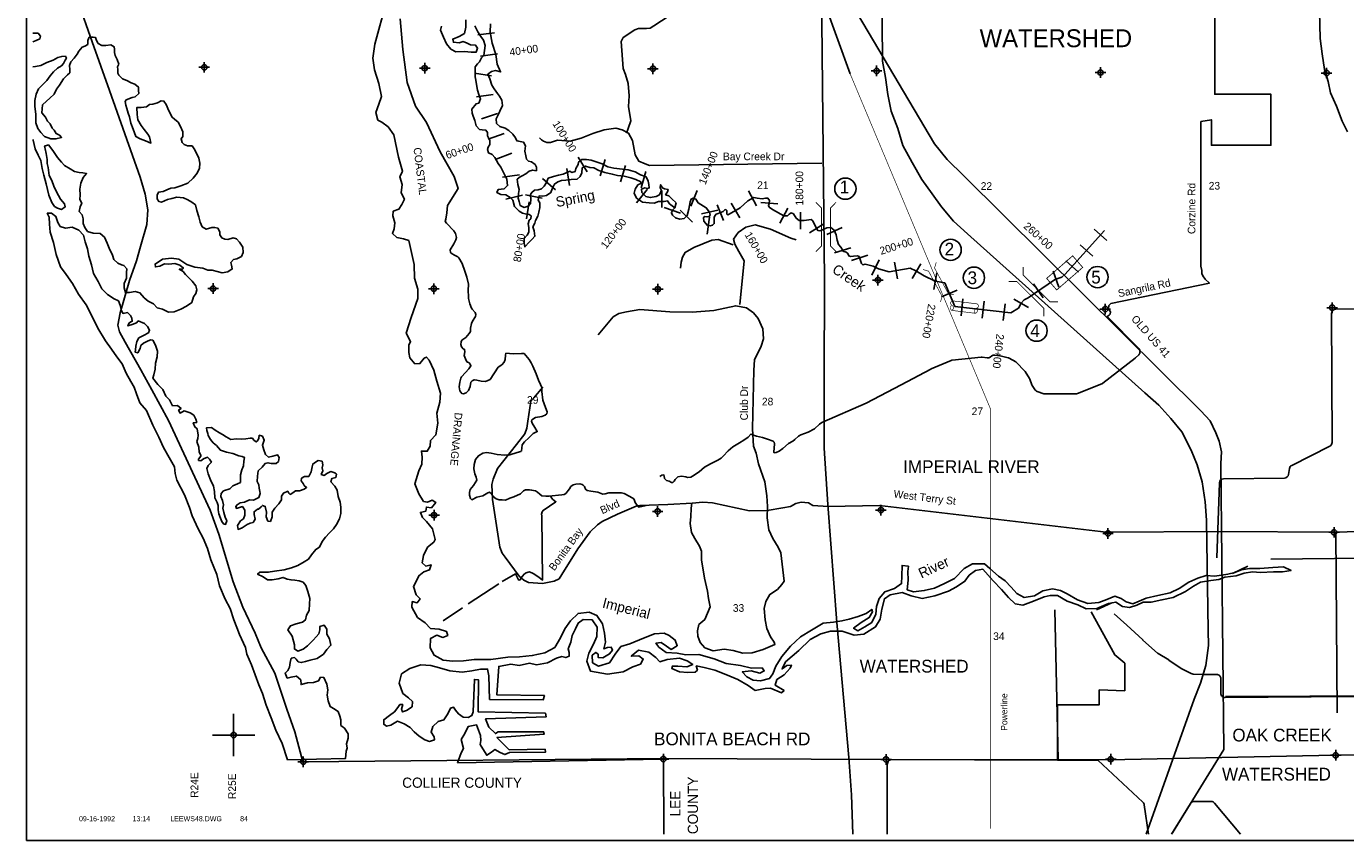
# Model space of a CAD drawing. Extents: x 216737 to 264737, y 724147 to 758382.
# Tile 1 of 3: x 216737 to 247778, y 724595 to 743751. Entities that reach past the tile are written whole.
import ezdxf
from ezdxf.enums import TextEntityAlignment as Align

# ---------------------------------------------------------------- set-up
doc = ezdxf.new("R2010")
doc.units = 0
doc.header["$LTSCALE"] = 800
doc.header["$PDMODE"] = 34
doc.header["$PDSIZE"] = 125
for name, pattern in [('DIVIDE', [0]), ('PHANTOM', [0]), ('STREAM', [0])]:
    doc.linetypes.add(name, pattern=pattern)
doc.layers.get('0').update_dxf_attribs({"linetype": 'CONTINUOUS'})
for name, color, linetype in [('BORDER', 1, 'CONTINUOUS'), ('COUNTY', 15, 'PHANTOM'), ('MAJROADS', 9, 'CONTINUOUS'), ('MINROADS', 8, 'CONTINUOUS'), ('POWERLINES', 11, 'DIVIDE'), ('RR', 13, 'CONTINUOUS'), ('SEC', 2, 'CONTINUOUS'), ('STATIONS', 7, 'CONTINUOUS'), ('STRUCTTEXT', 7, 'CONTINUOUS'), ('STRUCTURES', 10, 'CONTINUOUS'), ('TEXT', 7, 'CONTINUOUS'), ('TRUNKS', 5, 'STREAM'), ('WATER', 4, 'CONTINUOUS'), ('WSHEDS', 3, 'CONTINUOUS')]:
    doc.layers.add(name, color=color, linetype=linetype)

# ---------------------------------------------------------------- blocks, each defined once
blk = doc.blocks.new('TICK')
at = {"color": 0}
for points in [[(500, 0), (500, 1000)], [(0, 500), (1000, 500)]]:
    blk.add_lwpolyline(points, dxfattribs=at)
blk.add_point((500, 500), dxfattribs=at)
blk = doc.blocks.new('BRIDGE')
at = {"layer": 'STRUCTURES', "color": 0, "const_width": 20}
for points in [[(-234, -534), (-101, -402), (-101, 496), (-234, 629)], [(244, -534), (112, -402), (112, 496), (244, 629)]]:
    blk.add_lwpolyline(points, dxfattribs=at)
blk = doc.blocks.new('BOX')
at = {"layer": 'STRUCTURES', "color": 0, "const_width": 20}
blk.add_lwpolyline([(-377, -171), (433, -171), (433, 189), (-377, 189)], close=True, dxfattribs=at)
blk = doc.blocks.new('LOGON')
at = {"color": 0}
blk.add_attdef('DATE', text='', height=1, dxfattribs=at).set_placement((-1.87, 1.76), align=Align.RIGHT)
for tag, p in [('TIME', (1.56, 1.76)), ('DRAWING', (8.97, 1.76)), ('OPERATOR', (22.66, 1.76))]:
    blk.add_attdef(tag, p, '', height=1, dxfattribs=at)
blk = doc.blocks.new('RCP')
at = {"layer": 'STRUCTURES', "color": 0, "const_width": 20}
for points in [[(-354, 160, 0.802976), (-374, 25, 0.802976)], [(-374, 25, 0.489412), (-354, -140, 0.489412)], [(-354, -140, 0.606659), (-374, 25, 0.606659)], [(415, 25, 0.606659), (396, -140, 0.606659)], [(415, 25, 0.802976), (396, 160, 0.802976)], [(396, -140, 0.489412), (415, 25, 0.489412)]]:
    blk.add_lwpolyline(points, format="xyb", dxfattribs=at)
for points in [[(396, 160), (-354, 160)], [(-354, -140), (396, -140)]]:
    blk.add_lwpolyline(points, dxfattribs=at)

msp = doc.modelspace()

# ---------------------------------------------------------------- linework, layer by layer
at = {"layer": 'BORDER', "color": 0}
msp.add_lwpolyline([(216737, 724595), (264737, 724595), (264737, 756095), (216737, 756095)], close=True, dxfattribs=at)
at = {"layer": 'COUNTY', "color": 0}
msp.add_lwpolyline([(231740, 724745), (231727, 726513), (231251, 726505)], dxfattribs=at)
at = {"layer": 'MAJROADS', "color": 0}
for points in [[(234237, 755945), (234601, 752689), (234627, 752398), (234624, 752054), (234572, 750097), (235289, 746093), (235435, 745394), (235513, 737786), (235510, 735415), (235508, 733826), (235597, 732502), (235806, 729727), (236093, 726551), (236155, 725675), (236184, 724745)], [(246856, 755945), (246932, 753506), (247047, 749449), (247104, 746657), (247183, 743468), (247229, 743107), (247285, 742740), (247365, 742454), (247423, 742189), (247561, 741875), (247694, 741523), (247822, 741274)], [(235464, 745455), (238107, 740988), (238401, 740616), (238798, 740234), (244369, 734710), (244591, 734468), (244723, 734189), (244807, 733991), (244859, 733743), (244840, 733464), (244912, 726736), (243709, 724778)], [(217950, 744346), (218286, 743388), (218696, 742246), (219418, 740204), (219533, 739801), (219597, 739432), (219569, 739089), (219423, 738570), (219328, 738236), (219165, 737776), (218942, 737015), (218889, 736722), (218930, 736563), (219062, 736319), (219434, 735671), (219691, 735200), (220079, 734476), (221060, 732366), (221265, 731803), (221601, 730686), (221831, 730089), (222119, 729475), (222259, 729131), (222582, 728533), (222868, 727685), (223057, 727155), (223239, 726452), (231722, 726527), (236943, 726505), (242206, 726499), (247521, 726608), (252824, 726652)], [(244852, 731867), (242144, 731850), (236810, 732479), (235602, 732454)], [(244852, 731867), (247507, 731848), (252760, 731987)]]:
    msp.add_lwpolyline(points, dxfattribs=at)
at = {"layer": 'MINROADS', "color": 0}
for points in [[(230859, 741240), (230900, 741346), (230960, 741526), (230904, 741865), (230922, 742119), (230899, 742411), (230833, 742620), (230782, 742764), (230731, 743398), (230781, 743486), (231056, 743667), (231141, 743698), (231325, 743703), (231412, 743710), (231502, 743765), (232044, 744114), (232307, 744418), (232415, 744665), (232453, 744727), (232542, 744731), (232906, 744846), (233042, 744893), (233173, 745006), (233272, 745148)], [(235452, 740532), (231396, 740476), (231295, 740517), (231147, 740580), (231062, 740726), (231002, 741065), (230908, 741235), (230757, 741314), (230607, 741355), (230330, 741319), (230068, 741228), (229794, 741120), (229535, 741050), (229237, 741072), (229071, 741019), (228982, 741022), (228907, 741049), (228857, 741080), (228814, 741129)], [(233525, 737205), (233625, 738238), (233498, 738456), (233408, 738624), (233375, 738748), (233486, 738905), (233668, 739031), (233887, 739081), (234248, 738983), (234727, 738767), (234851, 738728)], [(233364, 738613), (233014, 738737), (232865, 738722), (232444, 738552), (232240, 738432), (232173, 738322), (232141, 738206), (232132, 738059)], [(230191, 736492), (230546, 736915), (230676, 736998), (230859, 737039), (231172, 737090), (231874, 737032), (232403, 737031), (232916, 737067), (233427, 737178), (233684, 737126), (233845, 737013), (233958, 736877), (234066, 736633), (234078, 736400), (234028, 736227), (233866, 735906), (233852, 735661), (233825, 734285), (233843, 733873), (233911, 733707), (233961, 733458), (234114, 733037), (234163, 732710), (234177, 732458), (234170, 732187), (234210, 731904), (234300, 731702), (234424, 731498), (234490, 731362), (234567, 730699), (234512, 730617), (234407, 730503), (234233, 730389), (234135, 730224), (234097, 730052), (234121, 729790), (234156, 729587), (234248, 729390), (234335, 729267), (234349, 729210), (234075, 729089), (233815, 729010), (233599, 729008), (233368, 729067), (233156, 729098), (232896, 729056), (232703, 729133), (232594, 729258), (232533, 729404), (232531, 729530), (232563, 729676), (232701, 729799), (232825, 730098), (232788, 730292), (232765, 730467), (232695, 730769), (232619, 731202), (232625, 731407), (232574, 731526), (232463, 731704), (232390, 731840), (232356, 732057), (232373, 732224), (232381, 732410), (232392, 732543)], [(235602, 732454), (235243, 732479), (235139, 732539), (234964, 732556), (234840, 732527), (234715, 732457), (234540, 732427), (234170, 732360), (233755, 732357), (232884, 732540), (232653, 732559), (232405, 732534), (231831, 732503), (231173, 732480), (231084, 732464), (230646, 732275), (230283, 732106), (230175, 732023), (230004, 731858), (229715, 731462), (229338, 730852), (229271, 730755), (229156, 730696), (228879, 730644), (228550, 730667), (228444, 730719), (228336, 730818), (228002, 731265), (227930, 731356), (227875, 731502), (227705, 732622), (227687, 732972), (227720, 733096), (227819, 733351), (228273, 733913), (228463, 734163), (228516, 734300), (228540, 734467), (228609, 734936), (228678, 735011), (228889, 735264)], [(247579, 727599), (247545, 731849)], [(241014, 726500), (240940, 730028)], [(244956, 727986), (250894, 728008), (250921, 728652), (251718, 728659), (252282, 728555), (252675, 728565), (252692, 728217)]]:
    msp.add_lwpolyline(points, dxfattribs=at)
at = {"layer": 'POWERLINES', "color": 0}
msp.add_lwpolyline([(236121, 742633), (235542, 744235), (233962, 745484), (233985, 748445), (231161, 755913), (231148, 755945)], dxfattribs=at)
at = {"layer": 'POWERLINES', "color": 0, "const_width": 15}
msp.add_lwpolyline([(236121, 742633), (239426, 734743), (239426, 724874)], dxfattribs=at)
at = {"layer": 'RR', "color": 0}
msp.add_lwpolyline([(236838, 748355), (236881, 742933), (236954, 742552), (237009, 742147), (237085, 741757), (237239, 741347), (237362, 740948), (237579, 740552), (237805, 740147), (238047, 739812), (238270, 739508), (238553, 739165), (238881, 738873), (243052, 735132), (243386, 734839), (243668, 734523), (243926, 734211), (244145, 733783), (244286, 733433), (244403, 733035), (244477, 732566), (244502, 732136), (244545, 729541), (244553, 729183), (244490, 728713), (244364, 728302), (244215, 727926), (243085, 724745)], dxfattribs=at)
at = {"layer": 'SEC', "color": 0}
for p in [(220923, 742788), (226110, 742768), (231480, 742755), (236742, 742702), (242012, 742665), (247332, 742654), (236774, 737783), (221130, 737583), (226325, 737580), (231595, 737569), (247461, 737133), (242124, 737101), (226329, 732252), (231591, 732340), (236845, 732371), (247507, 731848), (242187, 731822), (247546, 726604), (223252, 726451), (231727, 726513), (236964, 726505), (242251, 726510)]:
    msp.add_point(p, dxfattribs=at)
at = {"layer": 'STATIONS', "color": 0}
for p, q in [((227753, 743602), (227356, 743549)), ((227819, 743107), (227423, 743053)), ((227679, 742590), (227283, 742647)), ((227722, 742151), (227326, 742096)), ((227822, 741702), (227443, 741573)), ((227983, 741229), (227604, 741100)), ((228162, 740772), (227790, 740625)), ((229720, 740671), (229933, 740333)), ((229453, 740406), (229517, 740011)), ((230354, 740617), (230241, 740233)), ((230833, 740476), (230720, 740092)), ((231313, 740335), (231200, 739951)), ((228339, 740255), (227943, 740203)), ((228885, 740171), (229187, 739909)), ((228411, 739783), (228022, 739687)), ((228482, 739792), (228874, 739713)), ((231341, 739915), (231096, 739598)), ((231693, 739892), (231693, 739492)), ((232523, 739889), (232375, 739518)), ((233727, 739882), (233920, 739531)), ((228565, 739621), (228502, 739226)), ((232125, 739358), (231746, 739488)), ((232121, 739426), (232407, 739147)), ((233009, 739427), (232619, 739338)), ((232995, 739554), (233140, 739181)), ((233317, 739590), (233521, 739245)), ((234416, 739574), (234017, 739607)), ((234657, 739471), (234464, 739120)), ((232810, 739263), (232759, 738866)), ((234951, 739381), (234951, 738981)), ((235499, 739104), (235160, 738892)), ((235933, 739016), (235568, 738853)), ((241865, 738983), (242163, 738717)), ((236136, 738545), (235754, 738426)), ((241532, 738611), (241830, 738344)), ((236536, 738366), (236154, 738247)), ((236805, 738261), (236634, 737900)), ((237167, 738202), (237233, 737808)), ((237783, 738163), (237578, 737820)), ((241198, 738238), (241496, 737971)), ((238158, 737955), (238086, 737561)), ((240894, 737990), (241032, 737614)), ((238638, 737547), (238270, 737389)), ((240433, 737693), (240659, 737363)), ((238775, 737342), (238729, 736945)), ((239272, 737284), (239226, 736887)), ((239969, 737335), (240318, 737140)), ((239769, 737227), (239722, 736829)), ((245118, 730881), (245481, 731051)), ((242276, 730191), (241914, 730021))]:
    msp.add_line(p, q, dxfattribs=at)
at = {"layer": 'STRUCTTEXT', "color": 0}
for centre in [(236008, 739934), (238484, 738494), (239032, 737838), (241941, 737853), (240507, 736593)]:
    msp.add_circle(centre, 250, dxfattribs=at)
at = {"layer": 'TRUNKS', "color": 0}
msp.add_lwpolyline([(231993, 739483), (231938, 739429), (231915, 739362), (231938, 739307), (232008, 739247), (232115, 739219), (232211, 739232), (232282, 739305), (232322, 739453), (232356, 739620), (232377, 739687), (232427, 739712), (232490, 739687), (232545, 739599), (232735, 739486), (232814, 739384), (232830, 739314), (232805, 739278), (232751, 739268), (232701, 739282), (232672, 739258), (232681, 739169), (232766, 739067), (232827, 739059), (232882, 739073), (232922, 739110), (232924, 739177), (232923, 739256), (232934, 739293), (232964, 739336), (233012, 739346), (233135, 739394), (233171, 739432), (233195, 739440), (233218, 739416), (233215, 739372), (233219, 739337), (233240, 739315), (233271, 739330), (233536, 739486), (233711, 739645), (233857, 739725), (233931, 739710), (234050, 739693), (234129, 739709), (234186, 739708), (234222, 739655), (234216, 739587), (234198, 739539), (234215, 739498), (234294, 739441), (234562, 739295), (234643, 739293), (234687, 739336), (234729, 739368), (234786, 739341), (234854, 739241), (234924, 739181), (235042, 739181), (235202, 739204), (235245, 739173), (235266, 739120), (235325, 739005), (235361, 738948), (235407, 738943), (235468, 738965), (235574, 739014), (235663, 739019), (235741, 738956), (235789, 738848), (235815, 738723), (235843, 738616), (235903, 738558), (235941, 738496), (235952, 738463), (236028, 738442), (236066, 738411), (236087, 738356), (236130, 738338), (236203, 738347), (236297, 738356), (236335, 738336), (236358, 738264), (236375, 738222), (236389, 738169), (236419, 738140), (236470, 738154), (236659, 738109), (236788, 738048), (237038, 737978), (237530, 738060), (237669, 737999), (237861, 737884), (238118, 737759), (238346, 737718), (238585, 737163), (239904, 737009), (240079, 737122), (240146, 737243), (240218, 737318), (240308, 737364), (240927, 737789), (241006, 737818), (241098, 737853), (241174, 737911), (242103, 738949)], dxfattribs=at)
at = {"layer": 'WATER', "color": 0}
for points in [[(226881, 726423), (226966, 726657), (227026, 726766), (226969, 726976), (227053, 727117), (227130, 727276), (227331, 727317), (227422, 727065), (227429, 726947), (227412, 726855), (227520, 726695), (227569, 726603), (227679, 726678), (227763, 726736), (227888, 726668), (227996, 726617), (228106, 726666), (228952, 726677), (228944, 726744), (228098, 726733), (227807, 727020), (228921, 727096), (228905, 727155), (227841, 727154), (227774, 727113), (227616, 727264), (227541, 727458), (228966, 727507), (228950, 727590), (227367, 727626), (227372, 728380), (227280, 728389), (227249, 727627), (227215, 727535), (227131, 727494), (227014, 727503), (226906, 727579), (226831, 727663), (226789, 727731), (226714, 727714), (226654, 727581), (226561, 727439), (226427, 727398), (226301, 727282), (226258, 727148), (226332, 727039), (226340, 726963), (226223, 726930), (226114, 726965), (225981, 727049), (225864, 727151), (225764, 727260), (225623, 727345), (225472, 727404), (225312, 727313), (225212, 727289), (225145, 727331), (225146, 727440), (225280, 727540), (225398, 727623), (225474, 727723), (225525, 727798), (225592, 727797), (225566, 727689), (225591, 727621), (225683, 727654), (225818, 727746), (225819, 727871), (225727, 727956), (225594, 728057), (225512, 728300), (225563, 728518), (225757, 728642), (226017, 728733), (226252, 728714), (226461, 728663), (226703, 728586), (226988, 728559), (227222, 728590), (227424, 728631), (227591, 728630), (227615, 728471), (227637, 727918), (228901, 727909), (228927, 728009), (227805, 728025), (227851, 728695), (228136, 728743), (228329, 728717), (228572, 728766), (228739, 728731), (228999, 728779), (229210, 728887), (229336, 728928), (229427, 728902), (229511, 728935), (229512, 729019), (229487, 729103), (229547, 729262), (229582, 729420), (229658, 729579), (229718, 729713), (229836, 729796), (230053, 729786), (230169, 729618), (230160, 729400), (230083, 729216), (229973, 729007), (229921, 728815), (230012, 728580), (230413, 728510), (230782, 728566), (231009, 728682), (231185, 728748), (231253, 728865), (231145, 728941), (230969, 728934), (231137, 729075), (231380, 729031), (231547, 728905), (231646, 728803), (231814, 728853), (232108, 728884), (232283, 728824), (232417, 728740), (232274, 728682), (232065, 728700), (231939, 728701), (231922, 728642), (232106, 728566), (232298, 728548), (232474, 728555), (232525, 728605), (232500, 728706), (232684, 728671), (232935, 728602), (233194, 728500), (233478, 728389), (233720, 728245), (233887, 728127), (234122, 728175), (234247, 728183), (234506, 728072), (234565, 728130), (234357, 728249), (234399, 728383), (234568, 728499), (234711, 728649), (234737, 728724), (234628, 728716), (234518, 728633), (234603, 728800), (234915, 729066), (235176, 729324), (235429, 729456), (235655, 729522), (235932, 729520), (236216, 729426), (236442, 729449), (236720, 729623), (236830, 729807), (236865, 730041), (236925, 730284), (237060, 730375), (237345, 730432), (237554, 730355), (237813, 730295), (238115, 730351), (238434, 730466), (238619, 730566), (238821, 730698), (238922, 730840), (239066, 730948), (239242, 730980), (239483, 730710), (239682, 730500), (239849, 730314), (240007, 730162), (240182, 730136), (240434, 730227), (240686, 730334), (240829, 730358), (240996, 730365), (241230, 730230), (241481, 730144), (241673, 730051), (241924, 730057), (242201, 730173), (242369, 730205), (242528, 730104), (242695, 730077), (242863, 730135), (243014, 730201), (243207, 730208), (243458, 730256), (243718, 730313), (244012, 730454), (244198, 730578), (244366, 730677), (244609, 730718), (244793, 730742), (244936, 730791), (245204, 730822), (245389, 730888), (245590, 730920), (245775, 730902), (246085, 730917), (246294, 730916), (246495, 730948), (246320, 731033), (246068, 731018), (245758, 730995), (245515, 730996), (245331, 730964), (245171, 730906), (245004, 730866), (244861, 730842), (244693, 730818), (244501, 730836), (244299, 730770), (244089, 730679), (243862, 730530), (243652, 730423), (243358, 730358), (243082, 730301), (242922, 730226), (242771, 730169), (242612, 730212), (242495, 730288), (242345, 730348), (242160, 730265), (241975, 730199), (241716, 730176), (241473, 730261), (241223, 730397), (241073, 730482), (240880, 730517), (240654, 730468), (240460, 730352), (240217, 730312), (240042, 730405), (239909, 730557), (239767, 730709), (239609, 730818), (239409, 730996), (239284, 731105), (239000, 731107), (238806, 731000), (238578, 730758), (238343, 730643), (238108, 730535), (237865, 730478), (237613, 730447), (237463, 730498), (237489, 730724), (237474, 730925), (237491, 731051), (237341, 731068), (237339, 730817), (237330, 730641), (237161, 730525), (236935, 730451), (236800, 730293), (236740, 730101), (236722, 729925), (236628, 729725), (236468, 729625), (236300, 729534), (236200, 729593), (236377, 729726), (236570, 729842), (236647, 729976), (236630, 730035), (236496, 729935), (236311, 729869), (236101, 729804), (235925, 729763), (235732, 729731), (235489, 729707), (235211, 729550), (234951, 729393), (234715, 729168), (234512, 728926), (234368, 728701), (234300, 728517), (234224, 728409), (234014, 728352), (233838, 728370), (233688, 728446), (233580, 728564), (233789, 728588), (233998, 728536), (234099, 728586), (234049, 728662), (233798, 728655), (233539, 728715), (233204, 728759), (232920, 728870), (232561, 728973), (232251, 728967), (232050, 729002), (231790, 729020), (231615, 729147), (231549, 729240), (231675, 729256), (231800, 729171), (231908, 729095), (232051, 729178), (232002, 729312), (231860, 729422), (231743, 729473), (231517, 729458), (231257, 729359), (230937, 729227), (230728, 729161), (230592, 728978), (230457, 728778), (230197, 728696), (230055, 728781), (230048, 728957), (230140, 729023), (230190, 728981), (230190, 728905), (230299, 728896), (230458, 728987), (230526, 729079), (230501, 729146), (230409, 729138), (230325, 729106), (230360, 729264), (230344, 729474), (230296, 729692), (230163, 729894), (229979, 729971), (229719, 729939), (229542, 729764), (229407, 729581), (229305, 729364), (229169, 729138), (228934, 729014), (228640, 728949), (228339, 728918), (228062, 728911), (227668, 728855), (227274, 728858), (227023, 728826), (226772, 728820), (226546, 728838), (226329, 728957), (226238, 729133), (226248, 729351), (226399, 729425), (226533, 729374), (226650, 729424), (226626, 729516), (226450, 729567), (226249, 729585), (226124, 729720), (225941, 729847), (225809, 730091), (225818, 730217), (225935, 730191), (226003, 730282), (225911, 730375), (225845, 730577), (225905, 730693), (225973, 730827), (226091, 730918), (226225, 730968), (226259, 731085), (226133, 731052), (226050, 731128), (226085, 731304), (226178, 731496), (226322, 731620), (226355, 731679), (226290, 731930), (226149, 732099), (226057, 732200), (226008, 732318), (226134, 732342), (226151, 732442), (226268, 732425), (226370, 732550), (226286, 732601), (226177, 732559), (226085, 732577), (225969, 732754), (225878, 732989), (225973, 733298), (226041, 733448), (226050, 733616), (226034, 733758), (226168, 733757), (226236, 733874), (226246, 734008), (226372, 734141), (226416, 734417), (226392, 734652), (226469, 734911), (226479, 735121), (226397, 735406), (226324, 735666), (226216, 735901), (226150, 735969), (226100, 735944), (225998, 735819), (225881, 735811), (225756, 735955), (225740, 736080), (225733, 736248), (225776, 736340), (225676, 736533), (225788, 736901), (225950, 737352), (225951, 737570), (225869, 737830), (225863, 738148), (225798, 738434), (225733, 738711), (225608, 738753), (225457, 738788), (225349, 738881), (225391, 738989), (225409, 739132), (225360, 739291), (225369, 739400), (225503, 739449), (225571, 739558), (225631, 739683), (225556, 739834), (225583, 740035), (225525, 740211), (225585, 740345), (225495, 740672), (225381, 741201), (225248, 741386), (225098, 741496), (225007, 741547), (224958, 741723), (225034, 741923), (225094, 742099), (225029, 742409), (224931, 742728), (224891, 743005), (224935, 743331), (225029, 743674), (225115, 743992)], [(226504, 743756), (226478, 743664), (226553, 743496), (226619, 743337), (226727, 743219), (226843, 743151), (227045, 743158), (227204, 743148), (227321, 743148), (227355, 743239), (227305, 743307), (227188, 743316), (227105, 743358), (227013, 743393), (226920, 743368), (226786, 743377), (226770, 743453), (226921, 743510), (227047, 743585), (227074, 743736), (227075, 743903)], [(227292, 743768), (227358, 743625), (227432, 743515), (227490, 743423), (227531, 743305), (227503, 743068), (227444, 743010), (227401, 742918), (227350, 742868), (227300, 742801), (227299, 742676), (227298, 742567), (227314, 742483), (227330, 742383), (227355, 742248), (227387, 742148), (227420, 742047), (227386, 741947), (227319, 741930), (227217, 741805), (227225, 741713), (227250, 741638), (227291, 741537), (227324, 741411), (227398, 741327), (227465, 741318), (227549, 741309), (227591, 741258), (227590, 741175), (227639, 741065), (227639, 740973), (227605, 740907), (227588, 740856), (227612, 740773), (227696, 740738), (227762, 740663), (227837, 740528), (227903, 740436), (227977, 740284), (228044, 740158), (228059, 740007), (227983, 739932), (227841, 739917), (227807, 739842), (227899, 739799), (228016, 739790), (228124, 739722), (228183, 739663), (228223, 739512), (228332, 739402), (228407, 739360), (228507, 739334), (228566, 739325), (228616, 739292), (228607, 739225), (228565, 739191), (228547, 739108), (228563, 739016), (228563, 738907), (228520, 738840), (228453, 738757), (228452, 738656), (228468, 738564), (228569, 738672), (228637, 738747), (228704, 738814), (228688, 738939), (228656, 739032), (228698, 739123), (228715, 739182), (228775, 739290), (228792, 739382), (228818, 739491), (228819, 739600), (228777, 739659), (228803, 739768), (228887, 739759), (228979, 739775), (229080, 739841), (229106, 739933), (229165, 740042), (229241, 740091), (229325, 740124), (229434, 740132), (229559, 740148), (229694, 740155), (229769, 740222), (229803, 740305), (229813, 740422), (229897, 740464), (229997, 740429), (230089, 740420), (230206, 740361), (230348, 740310), (230523, 740275), (230649, 740241), (230800, 740231), (230958, 740188), (231075, 740146), (231192, 740095), (231192, 740053), (231125, 740020), (231065, 739920), (231040, 739828), (231097, 739710), (231231, 739617), (231390, 739599), (231507, 739590), (231608, 739631), (231742, 739630), (231826, 739646), (231867, 739579), (231993, 739483), (232026, 739603), (231927, 739696), (231852, 739763), (231776, 739789), (231819, 739856), (231836, 739914), (231752, 739932), (231702, 739949), (231661, 740024), (231652, 739949), (231677, 739907), (231668, 739857), (231634, 739790), (231558, 739749), (231416, 739724), (231316, 739750), (231216, 739843), (231208, 739919), (231292, 739951), (231350, 739934), (231392, 739951), (231384, 740035), (231368, 740110), (231319, 740211), (231185, 740262), (231060, 740330), (230901, 740373), (230767, 740391), (230558, 740417), (230416, 740443), (230282, 740520), (230190, 740545), (230023, 740605), (229914, 740623), (229806, 740623), (229730, 740557), (229721, 740498), (229662, 740407), (229653, 740340), (229569, 740315), (229527, 740341), (229368, 740275), (229259, 740250), (229141, 740218), (229015, 740177), (228973, 740076), (228922, 739993), (228854, 739926), (228779, 739902), (228695, 739894), (228628, 739844), (228602, 739794), (228610, 739677), (228601, 739585), (228542, 739518), (228449, 739494), (228358, 739536), (228333, 739629), (228309, 739712), (228318, 739821), (228335, 739913), (228302, 740031), (228286, 740156), (228354, 740215), (228404, 740239), (228488, 740281), (228564, 740347), (228648, 740372), (228740, 740354), (228741, 740438), (228708, 740505), (228624, 740565), (228549, 740582), (228507, 740624), (228491, 740708), (228467, 740817), (228485, 740942), (228435, 741026), (228318, 741052), (228276, 741061), (228243, 741128), (228185, 741212), (228093, 741305), (228002, 741356), (227876, 741399), (227801, 741466), (227794, 741575), (227836, 741667), (227879, 741759), (227938, 741893), (227922, 742018), (227873, 742111), (227823, 742170), (227748, 742279), (227690, 742372), (227641, 742514), (227592, 742624), (227684, 742690), (227776, 742714), (227894, 742680), (227813, 742859), (227781, 743086), (227699, 743354), (227651, 743614), (227660, 743815)], [(216887, 743389), (216970, 743419), (217054, 743460), (217071, 743519), (217013, 743594), (216887, 743595)], [(218909, 742862), (218876, 742971), (218826, 743063), (218810, 743139), (218810, 743214), (218802, 743273), (218727, 743315), (218610, 743299), (218510, 743300), (218426, 743351), (218385, 743418), (218360, 743493), (218310, 743494), (218218, 743494), (218184, 743419), (218183, 743327), (218116, 743286), (218049, 743261), (217973, 743169), (217930, 743094), (217863, 743003), (217787, 742919), (217753, 742828), (217761, 742735), (217760, 742660), (217701, 742610), (217609, 742519), (217515, 742369), (217448, 742277), (217388, 742160), (217287, 742060), (217212, 741994), (217119, 741902), (217101, 741718), (217184, 741617), (217234, 741525), (217300, 741457), (217341, 741357), (217391, 741306), (217441, 741230), (217516, 741188), (217566, 741137), (217432, 741105), (217315, 741106), (217164, 741157), (217081, 741258), (217006, 741350), (216957, 741485), (216958, 741677), (216935, 741878), (216935, 742004), (216970, 742155), (217021, 742280), (217139, 742396), (217215, 742479), (217299, 742588), (217375, 742679), (217468, 742771), (217560, 742820), (217611, 742879), (217653, 742954), (217679, 743004), (217654, 743054), (217570, 743046), (217478, 743022), (217369, 742956), (217218, 742898), (217075, 742832), (216949, 742808), (216887, 742797)], [(216887, 741089), (216896, 741075), (216945, 740874), (217011, 740722), (217077, 740596), (217109, 740404), (217150, 740253), (217199, 740043), (217264, 739783), (217338, 739607), (217396, 739514), (217471, 739472), (217563, 739446), (217647, 739504), (217631, 739580), (217540, 739689), (217449, 739857), (217383, 739992), (217333, 740126), (217275, 740244), (217251, 740428), (217227, 740528), (217228, 740621), (217203, 740763), (217179, 740872), (217163, 740931), (217255, 740964), (217363, 740829), (217471, 740669), (217562, 740560), (217637, 740476), (217770, 740399), (217871, 740340), (217979, 740314), (218063, 740305), (218155, 740288), (218071, 740196), (218019, 740063), (217993, 739921), (218001, 739787), (217992, 739678), (218041, 739594), (217999, 739502), (217981, 739393), (218048, 739317), (218072, 739225), (218072, 739116), (218113, 739016), (218179, 738923), (218305, 738889), (218472, 738879), (218572, 738795), (218638, 738652), (218688, 738535), (218762, 738367), (218795, 738266), (218886, 738182), (218978, 738139), (219028, 738122), (219103, 738046), (219094, 737963), (219093, 737829), (219042, 737703), (219041, 737603), (219066, 737494), (219166, 737493), (219300, 737517), (219409, 737483), (219509, 737365), (219600, 737289), (219725, 737222), (219817, 737129), (219942, 737095), (220084, 737027), (220218, 737034), (220369, 737100), (220504, 737166), (220630, 737257), (220673, 737391), (220723, 737466), (220749, 737550), (220725, 737650), (220642, 737760), (220542, 737853), (220484, 737912), (220425, 737987), (220334, 738038), (220409, 738038), (220434, 738063), (220351, 738130), (220234, 738173), (220092, 738157), (219991, 738166), (219874, 738108), (219773, 738092), (219765, 738159), (219942, 738275), (220151, 738299), (220327, 738273), (220510, 738146), (220702, 738086), (220886, 738060), (221003, 738017), (221112, 738016), (221346, 737956), (221480, 737980), (221581, 738047), (221565, 738130), (221549, 738198), (221608, 738264), (221692, 738280), (221801, 738338), (221835, 738430), (221827, 738556), (221753, 738673), (221678, 738749), (221603, 738775), (221477, 738734), (221410, 738743), (221335, 738777), (221293, 738844), (221286, 738919), (221244, 739003), (221169, 739021), (221102, 739021), (220968, 738980), (220876, 739039), (220827, 739148), (220794, 739274), (220745, 739417), (220720, 739551), (220629, 739619), (220537, 739669), (220437, 739720), (220278, 739730), (220160, 739705), (220060, 739681), (219917, 739615), (219850, 739632), (219817, 739691), (219818, 739783), (219843, 739850), (219952, 739866), (220045, 739907), (220137, 739948), (220229, 739956), (220372, 739997), (220540, 740063), (220658, 740179), (220759, 740296), (220810, 740413), (220819, 740530), (220795, 740647), (220704, 740849), (220637, 740941), (220529, 740942), (220453, 740976), (220404, 741018), (220379, 741102), (220421, 741161), (220422, 741269), (220364, 741395), (220306, 741496), (220223, 741572), (220165, 741614), (220090, 741766), (220024, 741917), (219975, 741992), (219908, 742001), (219824, 741952), (219715, 741919), (219631, 741911), (219563, 741861), (219438, 741845), (219337, 741846), (219345, 741678), (219360, 741553), (219435, 741418), (219510, 741326), (219593, 741216), (219634, 741149), (219650, 741082), (219667, 741006), (219541, 741057), (219416, 741109), (219316, 741159), (219250, 741336), (219193, 741478), (219160, 741621), (219135, 741713), (219103, 741822), (219078, 741898), (219062, 741982), (219087, 742023), (219230, 742081), (219297, 742097), (219381, 742172), (219373, 742239), (219374, 742323), (219291, 742390), (219199, 742425), (219099, 742475), (218998, 742518), (218915, 742602), (218890, 742653), (218891, 742736), (218883, 742803), (218909, 742862)], [(231251, 726505), (226881, 726423)]]:
    msp.add_lwpolyline(points, dxfattribs=at)
msp.add_lwpolyline([(222878, 726492), (222755, 726878), (222607, 727197), (222500, 727483), (222376, 727785), (222294, 728053), (222203, 728263), (222121, 728498), (222031, 728733), (221924, 728985), (221891, 729136), (221751, 729447), (221693, 729606), (221619, 729791), (221529, 730059), (221413, 730278), (221281, 730588), (221216, 730857), (221076, 731201), (221002, 731469), (220895, 731713), (220779, 731931), (220639, 732234), (220573, 732435), (220458, 732729), (220276, 733073), (220235, 733233), (220219, 733392), (220095, 733610), (219963, 733846), (219856, 734089), (219715, 734367), (219567, 734711), (219409, 734896), (219326, 735106), (219277, 735265), (219194, 735400), (219087, 735593), (218988, 735811), (218863, 735980), (218739, 736156), (218598, 736350), (218416, 736652), (218267, 736955), (218143, 737198), (217960, 737451), (217820, 737703), (217670, 737913), (217538, 738098), (217439, 738384), (217374, 738669), (217300, 738912), (217285, 739096), (217277, 739264), (217228, 739356), (217328, 739356), (217428, 739280), (217477, 739137), (217535, 739044), (217661, 739002), (217812, 739026), (217970, 738958), (218078, 738840), (218119, 738681), (218177, 738521), (218209, 738345), (218266, 738144), (218315, 737934), (218423, 737749), (218514, 737573), (218647, 737446), (218805, 737345), (218905, 737294), (218947, 737193), (218979, 737059), (219012, 737000), (219113, 737016), (219188, 736949), (219221, 736890), (219229, 736815), (219153, 736773), (219128, 736706), (219228, 736739), (219329, 736780), (219371, 736822), (219513, 736762), (219588, 736687), (219638, 736603), (219612, 736544), (219495, 736478), (219385, 736420), (219334, 736337), (219309, 736228), (219308, 736144), (219299, 736086), (219358, 736069), (219417, 736169), (219434, 736244), (219493, 736302), (219569, 736335), (219661, 736376), (219711, 736368), (219778, 736250), (219819, 736107), (219818, 735973), (219775, 735831), (219766, 735689), (219740, 735555), (219714, 735472), (219830, 735329), (219947, 735211), (220021, 735051), (220104, 734967), (220179, 734824), (220296, 734832), (220379, 734764), (220320, 734723), (220353, 734655), (220446, 734705), (220588, 734662), (220679, 734603), (220721, 734511), (220745, 734435), (220662, 734427), (220703, 734327), (220753, 734284), (220777, 734133), (220768, 734058), (220751, 733983), (220792, 733849), (220799, 733731), (220841, 733664), (220841, 733639), (220790, 733572), (220790, 733539), (220840, 733530), (220907, 733580), (220999, 733613), (221049, 733571), (221091, 733495), (221015, 733420), (220981, 733353), (221014, 733228), (221071, 733085), (221137, 732934), (221162, 732808), (221169, 732657), (221227, 732548), (221252, 732481), (221251, 732380), (221267, 732280), (221308, 732179), (221333, 732104), (221374, 732045), (221424, 732036), (221450, 732120), (221417, 732204), (221384, 732313), (221360, 732413), (221377, 732497), (221353, 732597), (221312, 732690), (221320, 732765), (221379, 732823), (221522, 732873), (221598, 732939), (221707, 732989), (221774, 733022), (221775, 733097), (221775, 733198), (221810, 733315), (221844, 733415), (221853, 733524), (221870, 733607), (221812, 733633), (221737, 733650), (221595, 733701), (221444, 733736), (221302, 733778), (221211, 733888), (221136, 733955), (221069, 734031), (221011, 734124), (221003, 734174), (220987, 734241), (220979, 734308), (221096, 734316), (221180, 734248), (221280, 734189), (221355, 734146), (221438, 734096), (221546, 734028), (221681, 734044), (221798, 734043), (221898, 734051), (221999, 734067), (222057, 734066), (222091, 734016), (222141, 733974), (222183, 734007), (222208, 734065), (222217, 734132), (222292, 734107), (222333, 734014), (222291, 733897), (222324, 733788), (222365, 733679), (222431, 733620), (222540, 733636), (222649, 733669), (222682, 733610), (222673, 733518), (222614, 733468), (222497, 733469), (222422, 733486), (222355, 733470), (222287, 733378), (222195, 733295), (222177, 733170), (222168, 733044), (222209, 732969), (222217, 732885), (222233, 732809), (222241, 732759), (222207, 732667), (222081, 732601), (221989, 732610), (221872, 732561), (221771, 732544), (221695, 732495), (221662, 732453), (221678, 732411), (221821, 732452), (221879, 732368), (221878, 732251), (221844, 732167), (221777, 732117), (221701, 732009), (221717, 731917), (221817, 731950), (221935, 732033), (222002, 732066), (222070, 732082), (222120, 732157), (222096, 732266), (222096, 732333), (222172, 732391), (222197, 732391), (222264, 732449), (222290, 732482), (222357, 732457), (222389, 732323), (222380, 732214), (222421, 732113), (222480, 732104), (222522, 732213), (222523, 732322), (222582, 732414), (222675, 732522), (222743, 732613), (222743, 732697), (222786, 732772), (222886, 732813), (222911, 732771), (222945, 732738), (223003, 732779), (223071, 732821), (223163, 732828), (223272, 732861), (223331, 732903), (223273, 732953), (223248, 732995), (223206, 733062), (223207, 733121), (223282, 733162), (223383, 733162), (223442, 733270), (223460, 733387), (223477, 733454), (223544, 733496), (223603, 733537), (223695, 733520), (223711, 733436), (223694, 733369), (223710, 733294), (223676, 733210), (223743, 733185), (223810, 733234), (223903, 733276), (223995, 733250), (224036, 733216), (224019, 733141), (223927, 733116), (223901, 733033), (223992, 732932), (224050, 732839), (224075, 732688), (224124, 732554), (224140, 732437), (224139, 732294), (224105, 732169), (224037, 732036), (223961, 731927), (223868, 731836), (223775, 731736), (223699, 731636), (223631, 731502), (223547, 731444), (223446, 731319), (223378, 731219), (223277, 731153), (223126, 731070), (222975, 731013), (222799, 730964), (222573, 730932), (222430, 730907), (222321, 730908), (222229, 730909), (222179, 730867), (222312, 730799), (222412, 730732), (222521, 730731), (222664, 730755), (222781, 730788), (222873, 730745), (222965, 730728), (223057, 730719), (223157, 730710), (223249, 730676), (223316, 730600), (223357, 730458), (223406, 730290), (223397, 730164), (223395, 730005), (223328, 729897), (223302, 729788), (223235, 729738), (223084, 729697), (222949, 729648), (222890, 729556), (222990, 729405), (223047, 729204), (223046, 729103), (223121, 729053), (223247, 729102), (223348, 729177), (223424, 729251), (223483, 729310), (223559, 729393), (223618, 729460), (223644, 729551), (223644, 729635), (223745, 729660), (223803, 729567), (223810, 729450), (223868, 729341), (223901, 729190), (223808, 729090), (223732, 728982), (223581, 728882), (223413, 728841), (223304, 728808), (223203, 728784), (223136, 728801), (223087, 728860), (223045, 728902), (222969, 728886), (222944, 728786), (222926, 728677), (222892, 728594), (222825, 728535), (222874, 728418), (222967, 728442), (223092, 728467), (223192, 728374), (223200, 728265), (223351, 728306), (223493, 728313), (223611, 728354), (223661, 728438), (223737, 728429), (223803, 728278), (223827, 728144), (223818, 728018), (223842, 727884), (223883, 727750), (223966, 727707), (224075, 727631), (224116, 727522), (224140, 727438), (224140, 727304), (224223, 727237), (224306, 727111), (224305, 727002), (224271, 726868), (224287, 726767), (224261, 726701), (224243, 726525)], close=True, dxfattribs=at)
at = {"layer": 'WSHEDS', "color": 0}
for points in [[(244700, 745154), (244700, 742154), (246020, 742154), (246020, 740954), (244620, 740954), (244620, 741554), (244373, 741510), (244373, 738110), (244394, 738006), (244394, 737936), (244420, 737884), (244472, 737805), (244573, 737710), (242252, 737228), (242208, 737185), (242200, 737115), (242217, 737080), (242243, 737036), (242235, 736984), (242217, 736957), (242170, 736928), (242912, 736169, -0.41842), (242910, 736026), (242833, 735954, -0.023761), (242826, 735948), (242068, 735354, -0.071744), (242043, 735340), (241466, 735111, -0.094382), (241429, 735104), (240708, 735103, -0.086483), (240674, 735109), (240518, 735165, -0.16896), (240466, 735206), (240407, 735301, -0.044655), (240399, 735317), (240345, 735453, 0.039653), (240338, 735468), (240240, 735631, 0.059952), (240226, 735650), (240038, 735841, 0.068348), (240017, 735858), (239864, 735945, 0.070645), (239838, 735956), (239654, 736000, 0.034737), (239640, 736003), (239521, 736015, 0.171313), (239457, 735999), (239412, 735969, -0.170767), (239347, 735954), (239226, 735965, 0.048159), (239207, 735965), (238524, 735901, 0.077536), (238494, 735893), (238024, 735692, 0.0203), (238017, 735688), (237322, 735321, 0.000328), (237321, 735321), (236501, 734887), (235454, 734429), (235398, 734393), (235285, 734281), (235129, 734201), (234957, 734144), (234902, 734112), (234822, 734033), (234772, 733991), (234672, 733939), (234536, 733819), (234448, 733754), (234377, 733723), (234334, 733720), (234326, 733735), (234337, 733933), (234336, 733966), (234312, 733994), (234179, 734038), (234057, 734075), (233916, 734109), (233782, 734161), (233719, 734090), (233617, 734019), (233514, 733950), (233363, 733861), (233250, 733767), (233129, 733641), (233088, 733595), (233006, 733549), (232833, 733458), (232693, 733384), (232570, 733271), (232410, 733172), (232369, 733142), (232292, 733136), (232252, 733150), (232152, 733166), (232069, 733150), (232002, 733090), (231980, 733049), (231945, 733019), (231914, 733024), (231864, 733053), (231797, 733071), (231754, 733117), (231742, 733170), (231733, 733201), (231691, 733195), (231645, 733158)], [(252636, 737151), (247548, 737097, 0.412198), (247449, 736997), (247460, 733965, -0.28378), (247405, 733876), (246512, 733424, 0.239845), (246459, 733351), (246436, 733210, -0.364389), (246338, 733126), (244907, 733108, 0.400355), (244808, 733012), (244746, 731245)], [(246018, 731216), (248260, 731241, 0.112533)], [(243137, 724745), (243040, 725438, 0.171252), (243010, 725497), (241952, 726490), (241002, 726490), (241002, 727790), (241982, 727790), (241982, 728140), (242582, 728119), (242582, 728769), (242352, 728962), (241795, 729978)], [(249995, 728003), (244944, 727960, -0.417549), (244844, 728060), (244845, 728402, 0.415486), (244744, 728502), (244419, 728502, -0.011622), (244415, 728502), (244188, 728512, -0.106318), (244147, 728523), (243922, 728637, -0.033315), (243910, 728644), (243621, 728843, 0.013725), (243616, 728846), (243367, 728997, -0.044665), (243353, 729008), (243008, 729313, -0.004744), (243007, 729315), (242629, 729663, 0.005431), (242627, 729664), (242330, 729927)], [(241002, 726490), (237096, 726505, 0.409819), (236994, 726359), (236990, 724745, -0.413356)], [(245304, 724745), (244694, 725478, 0.222416), (244617, 725514), (244212, 725515, 0.260576), (244126, 725468), (243680, 724745, -0.702668)]]:
    msp.add_lwpolyline(points, format="xyb", dxfattribs=at)
for points in [[(231324, 732481), (231145, 732442), (231068, 732533), (231027, 732633), (230935, 732688), (230804, 732762), (230739, 732777), (230439, 732779), (230353, 732752), (230302, 732749), (230185, 732794), (230021, 732813), (229931, 732829), (229891, 732862), (229866, 732925), (229841, 732959), (229818, 732975), (229761, 732987), (229667, 732980), (229605, 732965), (229548, 732924), (229516, 732868), (229431, 732764), (229389, 732738), (229340, 732731), (229033, 732701), (228956, 732696), (228865, 732705), (228820, 732745), (228762, 732796), (228715, 732823), (228626, 732840), (228573, 732850), (228484, 732847), (228437, 732823), (228360, 732755), (228210, 732686), (228115, 732652), (228008, 732601), (227931, 732610), (227865, 732613), (227792, 732635), (227720, 732694), (227679, 732750), (227635, 732789), (227598, 732780), (227475, 732709), (227340, 732675), (227215, 732613), (227190, 732643), (227166, 732725), (227163, 732788), (227183, 732854), (227261, 732951), (227335, 733075), (227321, 733149), (227288, 733228), (227268, 733343), (227270, 733445), (227306, 733560), (227374, 733650), (227474, 733713), (227563, 733724), (227673, 733710), (227811, 733679), (227995, 733663), (228112, 733669), (228289, 733729), (228374, 733746), (228388, 733764), (228394, 733826), (228402, 733903), (228458, 733980), (228556, 734072), (228661, 734174), (228758, 734217), (228699, 734315), (228635, 734416), (228621, 734463), (228634, 734491), (228718, 734550), (228865, 734576), (228942, 734602), (228985, 734636), (228994, 734680), (228952, 734782), (228890, 734957), (228864, 735161), (228862, 735258), (228834, 735327), (228788, 735425), (228731, 735573), (228657, 735760), (228614, 735839), (228564, 735916), (228492, 736009), (228449, 736055), (228385, 736058), (228193, 736045), (228022, 736062), (228012, 736018), (228000, 735917), (227983, 735852), (227922, 735792), (227840, 735733), (227650, 735441), (227537, 735400), (227442, 735401), (227335, 735427), (227275, 735437), (227225, 735410), (227194, 735379), (227176, 735279), (227141, 735187), (227082, 735127), (227026, 735110), (226983, 735118), (226940, 735179), (226919, 735274), (226939, 735378), (226957, 735477), (226976, 735506), (227071, 735608), (227150, 735691), (227198, 735766), (227183, 735802), (227152, 735835), (227104, 735863), (227068, 735926), (227035, 736007), (227055, 736097), (227049, 736152), (227017, 736167), (226978, 736211), (226956, 736269), (226968, 736327), (226987, 736367), (227027, 736401), (227079, 736432), (227159, 736525), (227188, 736574), (227188, 736652), (227211, 736762), (227234, 736814), (227306, 736928), (227313, 736972), (227299, 737016), (227224, 737102), (227208, 737121), (227168, 737221), (227138, 737350), (227134, 737587), (227144, 737638), (227143, 737683), (227100, 737850), (227051, 737994), (226992, 738175), (226913, 738307), (226891, 738326), (226810, 738368), (226752, 738402), (226720, 738431), (226709, 738496), (226793, 738633), (226843, 738733), (226855, 738787), (226833, 738878), (226796, 738940), (226623, 739118), (226595, 739164), (226608, 739217), (226634, 739362), (226646, 739541), (226894, 739938), (226800, 740218), (226475, 740803), (226150, 741486), (225890, 741876), (225695, 742429), (225597, 743209), (225532, 743925)], [(229063, 732704), (229113, 732631), (229198, 732567), (228897, 732362), (228873, 732334), (228857, 732277), (228866, 732236), (228883, 730723), (228793, 730793), (228661, 730876), (228578, 730916), (228542, 730912), (228494, 730898), (228458, 730871), (228404, 730811), (228346, 730723), (228316, 730728), (228246, 730872), (227930, 730689)], [(227852, 730640), (227129, 730165)], [(226997, 730070), (226546, 729767)]]:
    msp.add_lwpolyline(points, dxfattribs=at)

# ---------------------------------------------------------------- block references
at = {"color": 0}
msp.add_blockref('TICK', (221113, 726578), dxfattribs=at)
at = {"layer": 'STRUCTURES', "color": 0}
msp.add_blockref('BRIDGE', (235546, 738984), dxfattribs=at)
at = {"layer": 'STRUCTURES', "color": 0, "xscale": 0.75, "yscale": 0.75, "zscale": 0.75}
for name, p, rotation in [('BRIDGE', (238182, 737766), 208.2354128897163), ('RCP', (238788, 737141), 353)]:
    msp.add_blockref(name, p, dxfattribs=dict(at, rotation=rotation))
at = {"layer": 'STRUCTURES', "color": 0}
for name, p, rotation in [('BOX', (241153, 737926), 40.91438322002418), ('BRIDGE', (240463, 737473), 45.14288194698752)]:
    msp.add_blockref(name, p, dxfattribs=dict(at, rotation=rotation))
at = {"layer": 'TEXT', "color": 0, "xscale": 120, "yscale": 120, "zscale": 120}
msp.add_blockref('LOGON', (219047, 724839), dxfattribs=at).add_auto_attribs({'DATE': '09-16-1992', 'TIME': '13:14', 'OPERATOR': '84', 'DRAWING': 'LEEWS48.DWG'})

# ---------------------------------------------------------------- texts
at = {"layer": 'MAJROADS', "color": 0}
for s, rotation, p in [('OLD US 41', 311.4639, (242722, 736859)), ('West Terry St', 353, (237135, 732668))]:
    msp.add_text(s, height=180, rotation=rotation, dxfattribs=at).set_placement(p)
msp.add_text('BONITA BEACH RD', height=300, dxfattribs=at).set_placement((231507, 726838))
at = {"layer": 'MINROADS', "color": 0}
msp.add_text('Bay Creek Dr', height=180, dxfattribs=at).set_placement((233128, 740602))
for s, rotation, p in [('Corzine Rd', 90, (244243, 738865)), ('Sangrila Rd', 12, (242444, 737377)), ('Club Dr', 90, (233714, 734482)), ('Blvd', 24, (230287, 732272)), ('Bonita Bay', 54, (229160, 730929))]:
    msp.add_text(s, height=180, rotation=rotation, dxfattribs=at).set_placement(p)
at = {"layer": 'POWERLINES', "color": 0}
msp.add_text('Powerline', height=150, rotation=90, dxfattribs=at).set_placement((239820, 727180))
at = {"layer": 'STATIONS', "color": 0}
for s, rotation, p in [('40+00', 7.6552, (228453, 743101)), ('100+00', 302.1957, (229324, 741117)), ('60+00', 18.7649, (226958, 740737)), ('140+00', 68.1452, (232866, 740387)), ('180+00', 89.9783, (235016, 739942)), ('120+00', 52.3058, (230623, 738824)), ('260+00', 318.1702, (240487, 738757)), ('80+00', 80.9605, (228422, 738528)), ('160+00', 300.5782, (233837, 738500)), ('200+00', 17.3524, (237234, 738496)), ('220+00', 259.7208, (237885, 736832)), ('240+00', 263.3566, (239518, 736120))]:
    msp.add_text(s, height=180, rotation=rotation, dxfattribs=at).set_placement(p, align=Align.CENTER)
at = {"layer": 'STRUCTTEXT', "color": 0}
for s, p in [('1', (235876, 739824)), ('2', (238343, 738361)), ('3', (238884, 737687)), ('5', (241793, 737701)), ('4', (240359, 736441))]:
    msp.add_text(s, height=300, dxfattribs=at).set_placement(p)
at = {"layer": 'TEXT', "color": 0}
for s, height, p in [('WATERSHED', 420, (240961, 743262)), ('21', 180, (234067, 739925)), ('22', 180, (239327, 739905)), ('23', 180, (244691, 739912)), ('29', 180, (228651, 734873)), ('28', 180, (234178, 734834)), ('27', 180, (239113, 734605)), ('IMPERIAL RIVER', 300, (238974, 733242)), ('33', 180, (233494, 729978)), ('34', 180, (239620, 729314)), ('WATERSHED', 300, (237626, 728549)), ('OAK CREEK', 300, (246284, 726928)), ('WATERSHED', 300, (246151, 726009))]:
    msp.add_text(s, height=height, dxfattribs=at).set_placement(p, align=Align.CENTER)
for s, height, rotation, p in [('COASTAL', 180, 277, (225845, 740891)), ('DRAINAGE', 180, 265, (226818, 734672)), ('R24E', 180, 90, (220780, 725601)), ('R25E', 180, 90, (221668, 725573)), ('COUNTY', 240, 90, (232540, 724746)), ('LEE', 240, 90, (232125, 725162))]:
    msp.add_text(s, height=height, rotation=rotation, dxfattribs=at).set_placement(p)
msp.add_text('COLLIER COUNTY', height=240, dxfattribs=at).set_placement((225580, 725838))
at = {"layer": 'WATER', "color": 0}
for s, rotation, p in [('Spring', 11, (229219, 739497)), ('Creek', 326, (235675, 737978)), ('River', 24.9553, (237797, 730758)), ('Imperial', 346, (230274, 730082))]:
    msp.add_text(s, height=240, rotation=rotation, dxfattribs=at).set_placement(p)

doc.saveas('drawing.dxf')
